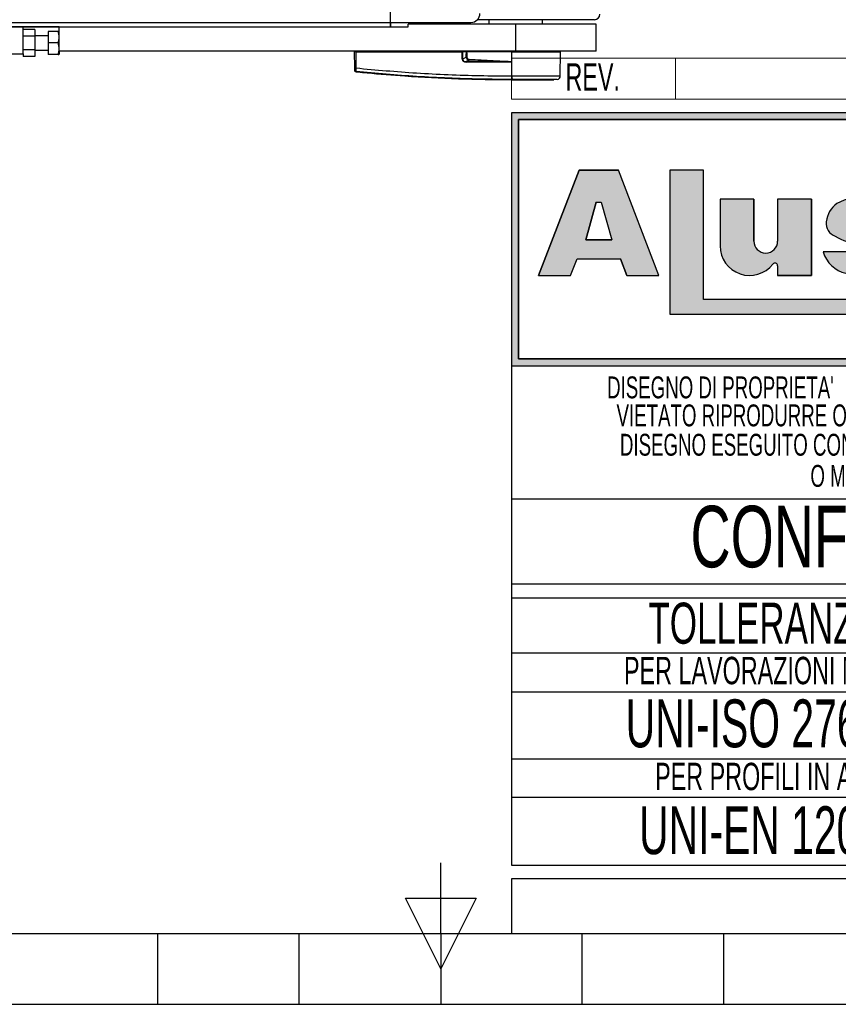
# Model space of a CAD drawing. Header units: millimetres. Extents: x 0 to 420, y 0 to 297.
# Tile 7 of 34: x 179 to 239, y 0 to 72. Entities that reach past the tile are written whole.
import ezdxf
from ezdxf.enums import TextEntityAlignment as Align

# ---------------------------------------------------------------- set-up
doc = ezdxf.new("R2010")
doc.units = ezdxf.units.MM
doc.layers.add('CARTIGLIO', color=140, linetype='Continuous')
doc.styles.add('SLDTEXTSTYLE0', font='TXT', dxfattribs={"width": 0.6382978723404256})
doc.styles.add('SLDTEXTSTYLE1', font='TXT', dxfattribs={"width": 0.675})

# ---------------------------------------------------------------- blocks, each defined once
blk = doc.blocks.new('SW_NOTE_0_1')
at = {"layer": 'CARTIGLIO', "color": 0, "insert": (85.40558510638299, 3.222669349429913), "char_height": 2.5, "attachment_point": 2, "style": 'SLDTEXTSTYLE0'}
blk.add_mtext("ATTENZIONE: NON INTERPRETARE IL DISEGNO. IN CASO DI QUOTE MANCANTI O POCO CHIARE CONSULTARE L'UFFICIO TECNICO", dxfattribs=at)
blk = doc.blocks.new('SW_NOTE_0_15')
at = {"layer": 'CARTIGLIO', "color": 0, "insert": (23.93617021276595, 3.867203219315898), "char_height": 3, "attachment_point": 2, "style": 'SLDTEXTSTYLE0'}
blk.add_mtext('TOLLERANZE DI LAVORAZIONE', dxfattribs=at)
blk = doc.blocks.new('SW_NOTE_0_16')
at = {"layer": 'CARTIGLIO', "color": 0, "insert": (21.07265624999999, 5.800804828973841), "char_height": 4.500000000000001, "attachment_point": 2, "style": 'SLDTEXTSTYLE1'}
blk.add_mtext('CONFIDENZIALE', dxfattribs=at)
blk = doc.blocks.new('SW_NOTE_0_17')
at = {"layer": 'CARTIGLIO', "color": 0, "insert": (28.04255319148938, 2.062508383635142), "char_height": 1.6, "attachment_point": 2, "style": 'SLDTEXTSTYLE0'}
blk.add_mtext('DISEGNO ESEGUITO CON CAD NON SONO AMMESSE VARIAZIONI', dxfattribs=at)
blk = doc.blocks.new('SW_NOTE_0_18')
at = {"layer": 'CARTIGLIO', "color": 0, "insert": (27.3404255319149, 2.062508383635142), "char_height": 1.6, "attachment_point": 2, "style": 'SLDTEXTSTYLE0'}
blk.add_mtext('VIETATO RIPRODURRE O COMUNICARNE A TERZI IL CONTENUTO.', dxfattribs=at)
blk = doc.blocks.new('SW_NOTE_0_20')
at = {"layer": 'CARTIGLIO', "color": 0, "insert": (10.40425531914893, 2.062508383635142), "char_height": 1.6, "attachment_point": 2, "style": 'SLDTEXTSTYLE0'}
blk.add_mtext('O MODIFICHE MANUALI.', dxfattribs=at)
blk = doc.blocks.new('SW_NOTE_0_21')
at = {"layer": 'CARTIGLIO', "color": 0, "char_height": 1.6, "attachment_point": 2, "style": 'SLDTEXTSTYLE0'}
for s, insert in [('ALUSIC srl', (25.45120500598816, 2.062508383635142)), ("DISEGNO DI PROPRIETA'", (10.27659574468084, 2.062508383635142)), (". A TERMINI DI LEGGE E'", (39.41078027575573, 2.062508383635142))]:
    blk.add_mtext(s, dxfattribs=dict(at, insert=insert))
blk = doc.blocks.new('SW_NOTE_0_23')
at = {"layer": 'CARTIGLIO', "color": 0, "insert": (18.30319148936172, 2.578135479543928), "char_height": 2, "attachment_point": 2, "style": 'SLDTEXTSTYLE0'}
blk.add_mtext('PER LAVORAZIONI MECCANICHE', dxfattribs=at)
blk = doc.blocks.new('SW_NOTE_0_24')
at = {"layer": 'CARTIGLIO', "color": 0, "insert": (15.68484042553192, 4.511737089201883), "char_height": 3.5, "attachment_point": 2, "style": 'SLDTEXTSTYLE0'}
blk.add_mtext('UNI-ISO 2768 mH', dxfattribs=at)
blk = doc.blocks.new('SW_NOTE_0_25')
at = {"layer": 'CARTIGLIO', "color": 0, "insert": (13.85638297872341, 2.578135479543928), "char_height": 2, "attachment_point": 2, "style": 'SLDTEXTSTYLE0'}
blk.add_mtext('PER PROFILI IN ALLUMINIO', dxfattribs=at)
blk = doc.blocks.new('SW_NOTE_0_26')
at = {"layer": 'CARTIGLIO', "color": 0, "insert": (14.05585106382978, 4.511737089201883), "char_height": 3.5, "attachment_point": 2, "style": 'SLDTEXTSTYLE0'}
blk.add_mtext('UNI-EN 12020-2', dxfattribs=at)
blk = doc.blocks.new('SW_NOTE_0_27')
at = {"layer": 'CARTIGLIO', "color": 0, "insert": (2.340425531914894, 2.578135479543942), "char_height": 2, "attachment_point": 2, "style": 'SLDTEXTSTYLE0'}
blk.add_mtext('REV.', dxfattribs=at)
blk = doc.blocks.new('Cartiglio ALUSIC')
at = {"layer": 'CARTIGLIO'}
h = blk.add_hatch(color=256, dxfattribs=at)
h.paths.add_polyline_path([(113.971100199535, 149.9990413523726), (113.971100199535, 131.4990413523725), (158.971100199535, 131.4990413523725), (158.971100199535, 149.9990413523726)], flags=0)
h.paths.add_polyline_path([(114.471100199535, 131.9990413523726), (114.471100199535, 149.4990413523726), (158.471100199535, 149.4990413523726), (158.471100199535, 131.9990413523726)], flags=0)
h = blk.add_hatch(color=256, dxfattribs=at)
h.paths.add_polyline_path([(118.292263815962, 138.1064632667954), (118.7611454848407, 139.3206628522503), (121.9303757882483, 139.3206628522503), (122.3992574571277, 138.1064632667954), (124.7510688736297, 138.1064632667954), (121.7833115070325, 145.7916640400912), (118.9082097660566, 145.7916640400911), (115.9404523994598, 138.1064632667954)], flags=0)
h.paths.add_polyline_path([(119.3961687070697, 140.7216809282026), (120.1708764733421, 143.4547391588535), (120.5206447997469, 143.4547391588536), (121.2953525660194, 140.721680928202)], flags=0)
blk.add_hatch(color=256, dxfattribs=at).paths.add_polyline_path([(128.0219401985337, 145.7956943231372), (125.5527056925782, 145.7956943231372), (125.5527056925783, 135.2696801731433), (154.6424359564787, 135.2696801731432), (154.6424359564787, 136.3597302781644), (128.0219401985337, 136.3597302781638)], flags=0)
h = blk.add_hatch(color=256, dxfattribs=at)
edge = h.paths.add_edge_path(flags=0)
edge.add_arc((132.5578484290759, 140.6186164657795), 0.8721260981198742, 180, 360, ccw=False)
edge.add_line((131.6857223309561, 140.6186164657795), (131.6857223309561, 143.6808359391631))
edge.add_line((131.6857223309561, 143.6808359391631), (129.2243885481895, 143.6808359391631))
edge.add_line((129.2243885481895, 143.6808359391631), (129.2243885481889, 140.2640777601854))
edge.add_arc((131.3820030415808, 140.2640777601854), 2.157614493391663, 180, 321.9680973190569)
edge.add_arc((133.2350345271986, 138.8146685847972), 0.1949400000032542, 3.751097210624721e-10, 141.9680973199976, ccw=False)
edge.add_line((133.4299745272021, 138.8146685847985), (133.4299745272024, 138.106463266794))
edge.add_line((133.4299745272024, 138.106463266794), (135.91068894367, 138.106463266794))
edge.add_line((135.91068894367, 138.106463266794), (135.9106889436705, 143.6808359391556))
edge.add_line((135.9106889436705, 143.6808359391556), (133.4299745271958, 143.6808359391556))
edge.add_line((133.4299745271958, 143.6808359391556), (133.4299745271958, 140.6186164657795))
h = blk.add_hatch(color=256, dxfattribs=at)
edge = h.paths.add_edge_path(flags=0)
edge.add_line((139.7219511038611, 138.0874905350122), (140.9616140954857, 138.2313935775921))
edge.add_arc((140.6251358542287, 140.9172664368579), 2.706867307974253, 277.1406456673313, 311.0032214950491)
edge.add_arc((141.7459062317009, 139.8536948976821), 1.178212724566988, 303.7868133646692, 347.8980612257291)
edge.add_arc((141.0550130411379, 140.1458147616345), 1.920162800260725, 343.6935231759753, 381.4193527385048)
edge.add_arc((140.9170023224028, 138.8528855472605), 2.77207698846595, 46.00269433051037, 81.25096772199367)
edge.add_arc((133.1604335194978, 99.54681763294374), 42.8338661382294, 78.993004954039, 81.01866969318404)
edge.add_arc((140.0875549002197, 143.5111497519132), 1.672976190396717, 238.77709912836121, 261.74465207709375, ccw=False)
edge.add_arc((139.511171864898, 142.3534770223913), 0.3988810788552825, 114.64010585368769, 223.1865854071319, ccw=False)
edge.add_arc((139.9292750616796, 141.471492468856), 1.374925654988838, 90.51660503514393, 115.15343256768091, ccw=False)
edge.add_arc((139.978971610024, 141.8617877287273), 0.986530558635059, 50.69488274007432, 93.60864602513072, ccw=False)
edge.add_arc((140.2656634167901, 142.2302567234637), 0.519939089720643, 14.547573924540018, 49.4198797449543, ccw=False)
edge.add_line((140.7689329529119, 142.3608569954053), (142.7634621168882, 142.3608569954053))
edge.add_arc((141.3534729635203, 142.2214802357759), 1.416861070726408, 5.645321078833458, 71.38339334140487)
edge.add_arc((140.0918708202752, 138.6413140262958), 5.212710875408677, 70.80435731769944, 90.86664277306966)
edge.add_arc((139.6876943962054, 140.01898057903), 3.848224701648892, 85.15036290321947, 119.9120405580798)
edge.add_arc((138.7589405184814, 141.8826763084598), 1.774008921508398, 123.9309471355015, 174.9914571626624)
edge.add_arc((138.007121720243, 141.9227892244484), 1.021881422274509, 173.5516105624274, 249.3813116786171)
edge.add_arc((139.4480837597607, 143.8857829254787), 3.430150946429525, 238.3320469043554, 269.1908231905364)
edge.add_arc((139.5671105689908, 138.3083973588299), 2.154096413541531, 64.99796384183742, 94.45891481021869, ccw=False)
edge.add_arc((140.3551381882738, 139.8813550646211), 0.398545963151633, -35.586121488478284, 72.11412463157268, ccw=False)
edge.add_arc((139.9862171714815, 139.9393420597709), 0.7512299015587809, 245.201083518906, 337.29941344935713, ccw=False)
edge.add_arc((139.934335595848, 140.0154535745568), 0.8024620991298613, 192.5591591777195, 250.8523518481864, ccw=False)
edge.add_line((139.1510748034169, 139.8409601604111), (136.768183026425, 139.8409601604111))
edge.add_arc((138.8654850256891, 140.4022414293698), 2.1711085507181, 194.9824340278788, 258.3364147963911)
edge.add_line((138.4265630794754, 138.2759630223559), (139.7219511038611, 138.0874905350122))
at = {"color": 161, "linetype": 'Continuous', "lineweight": 18}
for p, q in [((113.971100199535, 150.9990413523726), (113.971100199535, 153.9990413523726)), ((113.971100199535, 153.9990413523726), (313.621100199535, 153.9990413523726)), ((125.971100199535, 153.9990413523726), (125.971100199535, 150.9990413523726)), ((113.971100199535, 150.9990413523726), (313.621100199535, 150.9990413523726))]:
    blk.add_line(p, q, dxfattribs=at)
at = {"layer": 'CARTIGLIO'}
for p, q in [((113.971100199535, 149.9990413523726), (113.971100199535, 131.4990413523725)), ((113.971100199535, 149.9990413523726), (113.971100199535, 94.99904135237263)), ((173.971100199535, 149.9990413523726), (113.971100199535, 149.9990413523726)), ((158.971100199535, 149.9990413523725), (113.971100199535, 149.9990413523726)), ((113.971100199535, 149.9990413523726), (113.971100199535, 131.4990413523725)), ((113.971100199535, 149.9990413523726), (113.971100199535, 115.5498549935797)), ((114.471100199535, 131.9990413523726), (114.471100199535, 149.4990413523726)), ((114.471100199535, 149.4990413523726), (114.471100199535, 131.9990413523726)), ((114.471100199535, 149.4990413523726), (158.471100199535, 149.4990413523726)), ((158.471100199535, 149.4990413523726), (114.471100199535, 149.4990413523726)), ((118.9082097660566, 145.7916640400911), (115.9404523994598, 138.1064632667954)), ((115.9404523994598, 138.1064632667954), (118.9082097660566, 145.7916640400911)), ((121.7833115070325, 145.7916640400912), (118.9082097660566, 145.7916640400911)), ((118.9082097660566, 145.7916640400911), (121.7833115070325, 145.7916640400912)), ((124.7510688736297, 138.1064632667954), (121.7833115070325, 145.7916640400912)), ((124.7510688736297, 138.1064632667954), (121.7833115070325, 145.7916640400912)), ((128.0219401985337, 145.7956943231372), (125.5527056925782, 145.7956943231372)), ((125.5527056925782, 145.7956943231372), (125.5527056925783, 135.2696801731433)), ((128.0219401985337, 145.7956943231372), (125.5527056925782, 145.7956943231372)), ((125.5527056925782, 145.7956943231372), (125.5527056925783, 135.2696801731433)), ((128.0219401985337, 136.3597302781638), (128.0219401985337, 145.7956943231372)), ((128.0219401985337, 136.3597302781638), (128.0219401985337, 145.7956943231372)), ((119.3961687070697, 140.7216809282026), (120.1708764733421, 143.4547391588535)), ((120.1708764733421, 143.4547391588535), (119.3961687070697, 140.7216809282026)), ((120.1708764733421, 143.4547391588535), (120.5206447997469, 143.4547391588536)), ((120.1708764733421, 143.4547391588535), (120.5206447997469, 143.4547391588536)), ((120.5206447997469, 143.4547391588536), (121.2953525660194, 140.721680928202)), ((120.5206447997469, 143.4547391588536), (121.2953525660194, 140.721680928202)), ((129.2243885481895, 143.6808359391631), (129.2243885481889, 140.2640777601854)), ((131.6857223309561, 143.6808359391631), (129.2243885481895, 143.6808359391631)), ((131.6857223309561, 143.6808359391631), (129.2243885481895, 143.6808359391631)), ((129.2243885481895, 143.6808359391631), (129.2243885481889, 140.2640777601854)), ((131.6857223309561, 140.6186164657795), (131.6857223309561, 143.6808359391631)), ((131.6857223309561, 143.6808359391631), (131.6857223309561, 140.6186164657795)), ((135.9106889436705, 143.6808359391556), (133.4299745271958, 143.6808359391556)), ((133.4299745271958, 143.6808359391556), (133.4299745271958, 140.6186164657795)), ((133.4299745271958, 143.6808359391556), (133.4299745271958, 140.6186164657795)), ((135.9106889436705, 143.6808359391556), (133.4299745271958, 143.6808359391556)), ((135.9106889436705, 143.6808359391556), (135.91068894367, 138.106463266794)), ((135.91068894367, 138.106463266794), (135.9106889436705, 143.6808359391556)), ((121.2953525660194, 140.721680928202), (119.3961687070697, 140.7216809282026)), ((119.3961687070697, 140.7216809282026), (121.2953525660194, 140.721680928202)), ((139.1510748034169, 139.8409601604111), (136.768183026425, 139.8409601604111)), ((139.1510748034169, 139.8409601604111), (136.768183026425, 139.8409601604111)), ((118.292263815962, 138.1064632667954), (118.7611454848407, 139.3206628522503)), ((118.292263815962, 138.1064632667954), (118.7611454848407, 139.3206628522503)), ((118.7611454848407, 139.3206628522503), (121.9303757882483, 139.3206628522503)), ((118.7611454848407, 139.3206628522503), (121.9303757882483, 139.3206628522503)), ((122.3992574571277, 138.1064632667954), (121.9303757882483, 139.3206628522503)), ((121.9303757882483, 139.3206628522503), (122.3992574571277, 138.1064632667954)), ((133.4299745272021, 138.8146685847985), (133.4299745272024, 138.106463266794)), ((133.4299745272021, 138.8146685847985), (133.4299745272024, 138.106463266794)), ((115.9404523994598, 138.1064632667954), (118.292263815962, 138.1064632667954)), ((115.9404523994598, 138.1064632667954), (118.292263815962, 138.1064632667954)), ((122.3992574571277, 138.1064632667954), (124.7510688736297, 138.1064632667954)), ((122.3992574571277, 138.1064632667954), (124.7510688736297, 138.1064632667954)), ((133.4299745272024, 138.106463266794), (135.91068894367, 138.106463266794)), ((135.91068894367, 138.106463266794), (133.4299745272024, 138.106463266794)), ((154.6424359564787, 136.3597302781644), (128.0219401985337, 136.3597302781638)), ((154.6424359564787, 136.3597302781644), (128.0219401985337, 136.3597302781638)), ((125.5527056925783, 135.2696801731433), (154.6424359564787, 135.2696801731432)), ((125.5527056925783, 135.2696801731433), (154.6424359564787, 135.2696801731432)), ((158.471100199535, 131.9990413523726), (114.471100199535, 131.9990413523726)), ((114.471100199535, 131.9990413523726), (158.471100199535, 131.9990413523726)), ((113.971100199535, 131.4990413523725), (158.971100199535, 131.4990413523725)), ((113.971100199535, 131.4990413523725), (173.971100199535, 131.4990413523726)), ((173.971100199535, 121.7636603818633), (113.971100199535, 121.7636603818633)), ((173.971100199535, 115.5498549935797), (113.971100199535, 115.5498549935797)), ((113.971100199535, 114.5498549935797), (173.971100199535, 114.5498549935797)), ((113.971100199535, 114.5498549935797), (113.971100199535, 94.99904135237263)), ((173.9571410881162, 110.4900006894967), (113.9571410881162, 110.4900006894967)), ((113.971100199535, 107.6716313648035), (154.9806365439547, 107.6716313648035)), ((154.9806365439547, 102.7445210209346), (113.971100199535, 102.7445210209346)), ((113.9850593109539, 99.96496483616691), (154.9945956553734, 99.96496483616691)), ((113.971100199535, 94.99904135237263), (173.971100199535, 94.99904135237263)), ((313.621100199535, 93.99904135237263), (113.971100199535, 93.99904135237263)), ((113.971100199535, 93.99904135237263), (113.971100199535, 89.99904135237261)), ((113.971100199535, 89.99904135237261), (313.621100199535, 89.99904135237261))]:
    blk.add_line(p, q, dxfattribs=at)
at = {"layer": 'CARTIGLIO', "linetype": 'Continuous'}
blk.add_line((113.9695322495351, 89.99904135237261), (313.621100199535, 89.99904135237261), dxfattribs=at)
at = {"layer": 'CARTIGLIO'}
for centre, radius, start, end in [((138.7589405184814, 141.8826763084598), 1.774008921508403, 123.9309471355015, 174.9914571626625), ((138.7589405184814, 141.8826763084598), 1.774008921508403, 123.9309471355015, 174.9914571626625), ((139.6876943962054, 140.01898057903), 3.848224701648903, 85.15036290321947, 119.9120405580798), ((139.6876943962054, 140.01898057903), 3.848224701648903, 85.15036290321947, 119.9120405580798), ((138.007121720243, 141.9227892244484), 1.021881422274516, 173.5516105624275, 249.381311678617), ((138.007121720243, 141.9227892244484), 1.021881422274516, 173.5516105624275, 249.381311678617), ((132.5578484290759, 140.6186164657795), 0.8721260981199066, 180, 0), ((132.5578484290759, 140.6186164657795), 0.8721260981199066, 180, 0), ((139.4480837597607, 143.8857829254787), 3.430150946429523, 238.3320469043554, 269.1908231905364), ((139.4480837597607, 143.8857829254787), 3.430150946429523, 238.3320469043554, 269.1908231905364), ((131.3820030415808, 140.2640777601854), 2.157614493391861, 180, 321.9680973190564), ((131.3820030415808, 140.2640777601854), 2.157614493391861, 180, 321.9680973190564), ((138.8654850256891, 140.4022414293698), 2.171108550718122, 194.9824340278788, 258.3364147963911), ((138.8654850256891, 140.4022414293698), 2.171108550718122, 194.9824340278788, 258.3364147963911), ((133.2350345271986, 138.8146685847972), 0.1949400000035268, 3.759104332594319e-10, 141.9680973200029), ((133.2350345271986, 138.8146685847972), 0.1949400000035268, 3.759104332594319e-10, 141.9680973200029)]:
    blk.add_arc(centre, radius, start, end, dxfattribs=at)
at = {"layer": 'CARTIGLIO', "color": 140}
for name, p in [('SW_NOTE_0_27', (117.5683224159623, 151.0374199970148)), ('SW_NOTE_0_21', (118.9711016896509, 128.6603244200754)), ('SW_NOTE_0_18', (116.3533271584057, 126.6141659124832)), ('SW_NOTE_0_17', (115.6355512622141, 124.4682551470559)), ('SW_NOTE_0_20', (133.3899886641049, 122.1920407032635)), ('SW_NOTE_0_16', (122.2362996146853, 115.4679531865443)), ('SW_NOTE_0_15', (119.5374520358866, 110.3183836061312)), ('SW_NOTE_0_23', (117.6003680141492, 107.6481432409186)), ('SW_NOTE_0_24', (118.7522918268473, 102.6005131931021)), ('SW_NOTE_0_25', (121.8587729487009, 99.90266357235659)), ('SW_NOTE_0_26', (120.2859705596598, 94.78943414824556)), ('SW_NOTE_0_1', (127.6311861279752, 90.01640253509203))]:
    blk.add_blockref(name, p, dxfattribs=at)
at = {"layer": 'CARTIGLIO', "color": 140, "style": 'SLDTEXTSTYLE0', "width": 0.6382978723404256}
for tag, height, p in [('AUTOATTR1', 3.5, (223.449403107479, 133.7003798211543)), ('AUTOATTR2', 3.5, (221.9290871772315, 127.4217635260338)), ('AUTOATTR11', 3.5, (223.1430107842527, 121.4105734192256)), ('AUTOATTR8', 4, (219.2444208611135, 110.0025032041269)), ('AUTOATTR9', 4, (218.1221976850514, 100.4234402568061)), ('AUTOATTR0', 4, (249.0325362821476, 100.3118048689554))]:
    blk.add_attdef(tag, text='', height=height, dxfattribs=at).set_placement(p, align=Align.TOP_CENTER)
at = {"layer": 'CARTIGLIO', "color": 140}
for tag in ['AUTOATTR13', 'AUTOATTR12', 'AUTOATTR10', 'AUTOATTR7', 'AUTOATTR6', 'AUTOATTR5', 'AUTOATTR4', 'AUTOATTR3']:
    blk.add_attdef(tag, (0, 0), '', height=4, dxfattribs=at)

msp = doc.modelspace()

# ---------------------------------------------------------------- linework, layer by layer
at = {"color": 7, "linetype": 'Continuous'}
for p, q in [((206.3185068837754, 71.45149744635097), (206.3185068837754, 154.6120137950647)), ((74.30937227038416, 71.45149744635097), (206.3185068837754, 71.45149744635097))]:
    msp.add_line(p, q, dxfattribs=at)
at = {"color": 7, "linetype": 'Continuous', "lineweight": 25}
for p, q in [((60.55842074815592, 71.77890105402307), (212.2117718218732, 71.77890105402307)), ((182.0906399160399, 71.45149744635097), (82.82186606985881, 71.45149744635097)), ((179.471411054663, 69.48707580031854), (179.471411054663, 71.45149744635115)), ((182.0906399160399, 69.68351796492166), (182.0906399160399, 71.45149744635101)), ((182.0906399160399, 71.45149744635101), (207.6281213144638, 71.45149744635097)), ((206.3185068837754, 71.77890105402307), (206.3185068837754, 71.45149744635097)), ((207.6281213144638, 71.45149744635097), (207.6281213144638, 71.64793961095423)), ((215.4858078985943, 71.64793961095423), (207.6281213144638, 71.64793961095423)), ((221.2481113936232, 71.97534321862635), (212.6793977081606, 71.97534321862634)), ((213.5213862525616, 71.97534321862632), (213.5213862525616, 71.64793961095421)), ((215.4858078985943, 69.68351796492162), (215.4858078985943, 71.64793961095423)), ((221.3790728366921, 71.64793961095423), (215.4858078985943, 71.64793961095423)), ((217.4502295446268, 71.64793961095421), (217.4502295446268, 71.97534321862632)), ((221.3790728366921, 69.68351796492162), (221.3790728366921, 71.64793961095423)), ((180.3226604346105, 71.25578257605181), (179.471411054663, 71.25578257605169)), ((180.3226604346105, 70.76431351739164), (179.471411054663, 70.76431351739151)), ((180.3226604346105, 71.25578257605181), (180.3226604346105, 70.76431351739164)), ((181.3048712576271, 70.79669023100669), (180.3226604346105, 70.79669023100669)), ((180.3226604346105, 70.76431351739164), (180.3226604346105, 69.78137540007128)), ((181.3048712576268, 71.12409383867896), (181.3048712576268, 70.27284445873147)), ((182.0175603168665, 71.12409383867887), (181.3048712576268, 71.12409383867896)), ((182.0906399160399, 71.09135347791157), (182.0760886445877, 71.12409383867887)), ((182.0175603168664, 70.27284445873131), (181.3048712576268, 70.27284445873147)), ((181.3048712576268, 70.27284445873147), (181.3048712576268, 69.42159507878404)), ((176.8521821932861, 69.48707580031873), (179.471411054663, 69.48707580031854)), ((180.3226604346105, 69.78137540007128), (179.471411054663, 69.78137540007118)), ((179.471411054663, 69.48707580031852), (179.471411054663, 69.289906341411)), ((180.3226604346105, 69.28990634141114), (179.471411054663, 69.289906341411)), ((180.3226604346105, 69.78137540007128), (180.3226604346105, 69.28990634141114)), ((180.3226604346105, 69.74899868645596), (181.3048712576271, 69.74899868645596)), ((182.0175603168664, 69.4215950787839), (181.3048712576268, 69.42159507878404)), ((182.0760886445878, 69.42159507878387), (182.0906399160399, 69.45433543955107)), ((182.09063991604, 69.68351796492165), (182.09063991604, 69.45433543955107)), ((215.4858078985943, 69.68351796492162), (182.0906399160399, 69.68351796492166)), ((187.1299432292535, 69.68351796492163), (187.1299432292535, 69.68024392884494)), ((188.1762497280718, 69.68024392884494), (188.1762497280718, 69.68351796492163)), ((203.7100830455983, 68.44538494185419), (203.6998494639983, 69.61803724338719)), ((203.7958121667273, 69.61803724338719), (203.6998494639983, 69.61803724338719)), ((203.7636157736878, 69.61803724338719), (203.764758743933, 69.68351796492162)), ((203.7958121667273, 69.61803724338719), (203.8060457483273, 68.44538494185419)), ((203.7958121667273, 69.61803724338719), (211.5639293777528, 69.61803724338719)), ((203.8006464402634, 69.61803724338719), (203.800742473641, 69.68351796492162)), ((211.5659984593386, 69.08937815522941), (211.5639293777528, 69.61803724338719)), ((211.5639293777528, 69.61803724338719), (211.5884085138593, 69.61803724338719)), ((211.569078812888, 69.61803724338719), (211.5691748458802, 69.68351796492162)), ((211.5884085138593, 69.61803724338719), (211.5904775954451, 69.08937815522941)), ((211.8803843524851, 69.61803724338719), (211.5884085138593, 69.61803724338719)), ((211.5904775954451, 69.08937815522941), (211.8667502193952, 69.232999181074)), ((211.6336458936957, 69.61803724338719), (211.6344540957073, 69.68351796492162)), ((215.210149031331, 69.61803724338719), (211.890408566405, 69.61803724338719)), ((211.9109493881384, 69.61803724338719), (211.9114228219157, 69.68351796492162)), ((215.2038661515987, 68.89809053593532), (215.210149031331, 69.61803724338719)), ((215.210149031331, 69.61803724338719), (215.2107684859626, 69.61803724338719)), ((215.2120544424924, 67.86423503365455), (215.2107684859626, 69.61803724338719)), ((215.2107684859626, 69.61803724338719), (218.7592725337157, 69.61803724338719)), ((215.2134415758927, 69.61803724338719), (215.2134901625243, 69.68351796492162)), ((221.3790728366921, 69.68351796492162), (215.4858078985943, 69.68351796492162)), ((218.6955062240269, 69.61803724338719), (218.6943632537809, 69.68351796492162)), ((218.7439680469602, 67.8643167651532), (218.7592725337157, 69.61803724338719)), ((212.0820693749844, 69.02860961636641), (211.8518299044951, 68.90891904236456)), ((211.8518299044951, 68.90891904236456), (214.9251587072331, 68.90891904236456)), ((214.9268341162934, 68.87506698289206), (211.8535053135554, 68.87506698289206)), ((215.2038661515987, 68.89809053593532), (215.2038027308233, 68.89082323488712)), ((203.8056598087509, 68.16791918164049), (203.8057450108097, 68.16791046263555)), ((215.190793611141, 67.8642381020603), (215.2120544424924, 67.86423503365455)), ((215.2122568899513, 67.58813487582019), (215.2124322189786, 67.58813487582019)), ((218.5097829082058, 67.60615124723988), (218.2819882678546, 67.58813487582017))]:
    msp.add_line(p, q, dxfattribs=at)
at = {"color": 7, "linetype": 'Continuous', "lineweight": 25, "flags": 128}
for points in [[(212.0847785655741, 69.08502971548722), (212.0843699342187, 69.0764814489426), (212.0839683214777, 69.068089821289), (212.0835806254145, 69.0599989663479), (212.0832135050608, 69.05234785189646), (212.0828732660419, 69.04526789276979), (212.0825657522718, 69.0388806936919), (212.0822962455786, 69.03329596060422), (212.0820693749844, 69.02860961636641)], [(215.2038661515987, 68.89809053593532), (215.0477898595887, 68.90415196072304), (214.9251587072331, 68.90891904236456)]]:
    msp.add_lwpolyline(points, dxfattribs=at)
at = {"color": 7, "linetype": 'Continuous', "lineweight": 25}
for centre, radius, start, end in [((212.2117718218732, 72.43370826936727), 0.6548072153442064, 270.0000000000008, 0), ((221.2481113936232, 72.36822754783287), 0.392884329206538, 270.0000000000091, 0), ((203.7580643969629, 71.34473564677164), 2.899747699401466, 269.0518987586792, 270.9481012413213), ((211.5782380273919, 65.75379697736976), 3.335603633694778, 89.78976004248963, 90.2102399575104), ((211.5822023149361, 68.87860712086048), 0.2713260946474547, 359.2524098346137, 6.414341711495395), ((214.6555311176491, 68.87860712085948), 0.2713260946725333, 359.2524098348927, 6.414341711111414), ((203.8158754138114, 68.2918664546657), 0.1044488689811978, 180.6158593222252, 263.8958054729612), ((216.174582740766, 67.80896123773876), 0.9853408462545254, 176.7840624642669, 191.8829178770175), ((216.1959598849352, 67.80956943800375), 0.9854228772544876, 176.8199270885, 191.9182574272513), ((218.4820550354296, 67.8666024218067), 0.2619229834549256, 276.0768723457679, 359.499988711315), ((220.5234064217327, 68.21173110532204), 5.347459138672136, 186.5033888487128, 186.6968091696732)]:
    msp.add_arc(centre, radius, start, end, dxfattribs=at)
for centre, major_axis, ratio, start_param, end_param in [((212.1906053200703, 69.30736486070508), (0.300064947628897, 0.1596482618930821), 0.7705822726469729, 2.805159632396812, 3.982046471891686), ((212.1906053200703, 69.30679344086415), (0.2619370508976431, 0.1384503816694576), 0.6630177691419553, 2.807247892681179, 3.98413473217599), ((212.0306963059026, 69.22286261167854), (0.4452948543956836, 0.21901837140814), 0.6067254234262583, 2.854292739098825, 4.031179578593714), ((212.0273953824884, 69.22251975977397), (0.4212858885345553, 0.2085214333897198), 0.5569608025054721, 2.853080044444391, 4.029966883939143)]:
    msp.add_ellipse(centre, major_axis=major_axis, ratio=ratio, start_param=start_param, end_param=end_param, dxfattribs=at)
for points, knots in [([(182.0175603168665, 71.12409383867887), (182.0404016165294, 71.01776401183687), (182.0867843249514, 70.80184524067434), (182.0728380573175, 70.51313051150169), (182.0326515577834, 70.33844436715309), (182.0175603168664, 70.27284445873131)], [0, 0, 0, 0, 0.377295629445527, 0.7661557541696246, 0.9999999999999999, 0.9999999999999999, 0.9999999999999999, 0.9999999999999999]), ([(182.0746281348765, 71.12409383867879), (182.0751096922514, 71.12409383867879), (182.0851991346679, 71.12409383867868), (182.0574097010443, 71.12409383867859), (182.0256906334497, 71.12409383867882), (182.0175603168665, 71.12409383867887)], [0, 0, 0, 0, 0.03593447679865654, 0.7528881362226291, 1, 1, 1, 1]), ([(182.0175603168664, 70.27284445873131), (182.0404016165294, 70.16651463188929), (182.0867843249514, 69.95059586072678), (182.0728380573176, 69.66188113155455), (182.0326515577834, 69.48719498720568), (182.0175603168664, 69.4215950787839)], [0, 0, 0, 0, 0.3772956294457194, 0.7661557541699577, 1, 1, 1, 1]), ([(182.0175603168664, 69.4215950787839), (182.0256915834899, 69.42159507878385), (182.0567363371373, 69.42159507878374), (182.0845960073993, 69.42159507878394), (182.0745416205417, 69.42159507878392), (182.0737860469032, 69.42159507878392)], [0, 0, 0, 0, 0.2471014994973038, 0.9434206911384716, 1, 1, 1, 1]), ([(211.8667502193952, 69.232999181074), (211.86772951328, 69.30493047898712), (211.869480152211, 69.43351877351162), (211.8770493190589, 69.56160254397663), (211.8803843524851, 69.61803724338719)], [0, 0, 0, 0, 0.5593922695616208, 1, 1, 1, 1]), ([(211.9130503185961, 69.232999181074), (211.9033238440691, 69.23297388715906), (211.8859551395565, 69.23292871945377), (211.8726183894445, 69.23297765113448), (211.8667502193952, 69.232999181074)], [0, 0, 0, 0, 0.560000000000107, 1, 1, 1, 1]), ([(211.890408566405, 69.61803724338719), (211.8892266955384, 69.61803724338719), (211.8864581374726, 69.61803724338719), (211.8829693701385, 69.61803724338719), (211.8810824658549, 69.61803724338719), (211.8803843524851, 69.61803724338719)], [0, 0, 0, 0, 0.3193956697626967, 0.7481912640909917, 1, 1, 1, 1]), ([(211.890408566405, 69.61803724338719), (211.8969897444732, 69.54621997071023), (211.9087295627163, 69.4181089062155), (211.9117313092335, 69.2895081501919), (211.9130503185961, 69.232999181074)], [0, 0, 0, 0, 0.5605860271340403, 0.9999999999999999, 0.9999999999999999, 0.9999999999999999, 0.9999999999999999]), ([(203.7114325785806, 68.29074377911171), (203.7114257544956, 68.29152574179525), (203.7113988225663, 68.2946118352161), (203.7112608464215, 68.310422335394), (203.7109547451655, 68.34549806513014), (203.7105458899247, 68.39234823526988), (203.7102373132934, 68.42770761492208), (203.7100830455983, 68.44538494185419)], [0, 0, 0, 0, 0.0777470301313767, 0.3068363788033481, 0.5369565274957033, 0.7685092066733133, 0.9999999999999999, 0.9999999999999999, 0.9999999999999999, 0.9999999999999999]), ([(203.8060457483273, 68.44538494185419), (203.8051208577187, 68.41603203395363), (203.8032691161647, 68.35726400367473), (203.8020527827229, 68.27943436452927), (203.8022078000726, 68.22105245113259), (203.8034081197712, 68.19459525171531), (203.8044937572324, 68.1893403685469), (203.8047686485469, 68.18800979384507)], [0, 0, 0, 0, 0.231089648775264, 0.4626690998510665, 0.6930315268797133, 0.9222733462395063, 1, 1, 1, 1]), ([(203.8060457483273, 68.44538494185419), (205.2791458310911, 68.31107907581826), (207.5232285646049, 68.10648097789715), (210.5470944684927, 67.9545050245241), (212.8684244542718, 67.87871294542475), (214.4167828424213, 67.86906235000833), (215.190793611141, 67.8642381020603)], [0, 0, 0, 0, 0.3890527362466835, 0.5926729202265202, 0.7963807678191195, 1, 1, 1, 1]), ([(214.9251587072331, 68.90891904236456), (214.39437911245, 68.92951267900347), (213.4466010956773, 68.96628537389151), (212.4989930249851, 69.0095668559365), (212.0820693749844, 69.02860961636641)], [0, 0, 0, 0, 0.5600252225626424, 1, 1, 1, 1]), ([(212.0847785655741, 69.08502971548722), (212.6672012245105, 69.05379568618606), (213.7072922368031, 68.99801792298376), (214.7465600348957, 68.92862521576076), (215.2038661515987, 68.89809053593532)], [0, 0, 0, 0, 0.5599727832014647, 0.9999999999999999, 0.9999999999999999, 0.9999999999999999, 0.9999999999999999]), ([(215.2038027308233, 68.89082323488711), (215.2020323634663, 68.89030587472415), (215.1974946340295, 68.88897979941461), (215.1886873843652, 68.88717344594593), (215.1754143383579, 68.8850285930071), (215.1556149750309, 68.8826902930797), (215.1261039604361, 68.88018084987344), (215.0820996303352, 68.87771014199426), (215.0141520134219, 68.87549438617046), (214.9601119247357, 68.87522987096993), (214.9268341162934, 68.87506698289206)], [0, 0, 0, 0, 0.01990339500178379, 0.05101552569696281, 0.09695622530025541, 0.1650387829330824, 0.2661759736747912, 0.416653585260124, 0.6407761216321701, 1, 1, 1, 1]), ([(203.7116029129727, 68.27122539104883), (203.7115997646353, 68.27158615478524), (203.711587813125, 68.27295566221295), (203.711498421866, 68.28319888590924), (203.7114325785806, 68.29074377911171)], [0, 0, 0, 0, 0.2634259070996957, 1, 1, 1, 1]), ([(203.8056598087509, 68.16791918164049), (203.7940603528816, 68.17027516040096), (203.7708614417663, 68.17498711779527), (203.7414900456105, 68.1961644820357), (203.7204571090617, 68.22520490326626), (203.712388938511, 68.25203178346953), (203.7117516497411, 68.26759345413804), (203.7116029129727, 68.27122539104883)], [0, 0, 0, 0, 0.2310627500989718, 0.4621254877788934, 0.6931885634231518, 0.9283933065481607, 1, 1, 1, 1]), ([(215.2103573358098, 67.60606729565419), (215.2103547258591, 67.60606729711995), (214.4345668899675, 67.60650298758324), (212.8828432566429, 67.62258638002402), (210.5561779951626, 67.6960914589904), (207.5271252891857, 67.84899949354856), (205.2794826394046, 68.05370153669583), (203.8047686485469, 68.18800979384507)], [0, 0, 0, 0, 6.853353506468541e-07, 0.203710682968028, 0.4074721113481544, 0.6112330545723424, 1, 1, 1, 1]), ([(203.8047686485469, 68.18800979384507), (203.805004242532, 68.18025532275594), (203.8053242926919, 68.16972101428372), (203.8055897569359, 68.16829538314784), (203.8056598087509, 68.16791918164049)], [0, 0, 0, 0, 0.7361158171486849, 0.9999999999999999, 0.9999999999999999, 0.9999999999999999, 0.9999999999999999]), ([(203.8057450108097, 68.16791046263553), (203.849741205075, 68.16344315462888), (204.1212429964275, 68.13587526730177), (205.3124752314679, 68.01960715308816), (207.7600139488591, 67.81966761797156), (211.2912406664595, 67.62751903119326), (213.9047188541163, 67.60126827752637), (215.2122568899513, 67.5881348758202)], [0, 0, 0, 0, 0.01170126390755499, 0.07220883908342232, 0.3141935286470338, 0.6568871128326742, 1, 1, 1, 1]), ([(215.2120544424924, 67.86423503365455), (215.3760122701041, 67.86425758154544), (215.7078129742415, 67.86430321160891), (216.2166937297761, 67.86428362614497), (216.7280354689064, 67.86419381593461), (217.2167624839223, 67.86441123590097), (217.6605890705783, 67.86422091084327), (218.038832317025, 67.86426477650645), (218.3481965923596, 67.8643543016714), (218.5720786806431, 67.86420117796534), (218.716665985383, 67.8642232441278), (218.7347810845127, 67.86428524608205), (218.7439680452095, 67.8643166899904)], [0, 0, 0, 0, 0.09123037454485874, 0.1846224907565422, 0.2850930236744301, 0.3884771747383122, 0.48894659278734, 0.5923295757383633, 0.692798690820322, 0.7961814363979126, 0.8966346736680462, 1, 1, 1, 1]), ([(215.2317795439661, 67.60606386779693), (215.2246490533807, 67.60601277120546), (215.2175159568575, 67.60596165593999), (215.2103599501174, 67.60606725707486), (215.2103573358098, 67.60606729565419)], [0, 0, 0, 0, 0.9996346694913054, 1, 1, 1, 1]), ([(215.2124322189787, 67.58813487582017), (215.4068670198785, 67.58813487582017), (215.7963262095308, 67.58813487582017), (216.370004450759, 67.58813487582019), (216.9032738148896, 67.58813487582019), (217.3774565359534, 67.58813487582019), (217.7680120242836, 67.58813487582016), (218.0594045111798, 67.58813487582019), (218.2477027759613, 67.58813487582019), (218.2705685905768, 67.58813487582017), (218.2819882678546, 67.58813487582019)], [0, 0, 0, 0, 0.124880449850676, 0.2501395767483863, 0.3746493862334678, 0.4998124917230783, 0.6247642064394, 0.7495577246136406, 0.8749237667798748, 1, 1, 1, 1]), ([(218.5097829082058, 67.60615124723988), (218.5013199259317, 67.6061594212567), (218.4843937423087, 67.60617576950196), (218.3520655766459, 67.60600983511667), (218.1431462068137, 67.60613967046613), (217.8585822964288, 67.60609708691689), (217.5057400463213, 67.60609692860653), (217.096629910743, 67.60621772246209), (216.6408014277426, 67.60610010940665), (216.1683238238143, 67.60609580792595), (215.6936634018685, 67.60614435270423), (215.3857409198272, 67.60609069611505), (215.2317795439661, 67.60606386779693)], [0, 0, 0, 0, 0.1019155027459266, 0.2038336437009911, 0.3057529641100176, 0.4076711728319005, 0.5096019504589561, 0.6115312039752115, 0.7134615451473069, 0.8153929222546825, 0.907696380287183, 1, 1, 1, 1])]:
    msp.add_open_spline(points, degree=3, knots=knots, dxfattribs=at)
at = {"layer": 'CARTIGLIO', "linetype": 'Continuous'}
for p, q in [((210.0037561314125, 5.171001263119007), (210.0037561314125, 10.34521728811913)), ((207.4166481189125, 7.758109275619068), (212.5908641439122, 7.758109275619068)), ((210.0037561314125, 2.583893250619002), (207.4166481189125, 7.758109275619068)), ((212.5908641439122, 7.758109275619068), (210.0037561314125, 2.583893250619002)), ((5.180115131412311, 5.171001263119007), (414.8273971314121, 5.171001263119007)), ((189.3068920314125, -0.003214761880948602), (189.3068920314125, 5.171001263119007)), ((199.6553240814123, -0.003214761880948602), (199.6553240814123, 5.171001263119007)), ((210.0037561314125, 5.171001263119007), (210.0037561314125, -0.003214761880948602)), ((215.1758291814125, 5.171001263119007), (414.8273971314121, 5.171001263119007)), ((220.3521881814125, -0.003214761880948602), (220.3521881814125, 5.171001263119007)), ((230.7006202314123, -0.003214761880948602), (230.7006202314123, 5.171001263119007)), ((158.2615958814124, -0.003214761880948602), (261.7459163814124, -0.003214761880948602))]:
    msp.add_line(p, q, dxfattribs=at)
at = {"layer": 'CARTIGLIO'}
msp.add_line((215.1773971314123, 5.171001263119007), (414.8273971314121, 5.171001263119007), dxfattribs=at)

# ---------------------------------------------------------------- block references
msp.add_blockref('Cartiglio ALUSIC', (101.206296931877, -84.82804008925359), dxfattribs=at)

doc.saveas('drawing.dxf')
